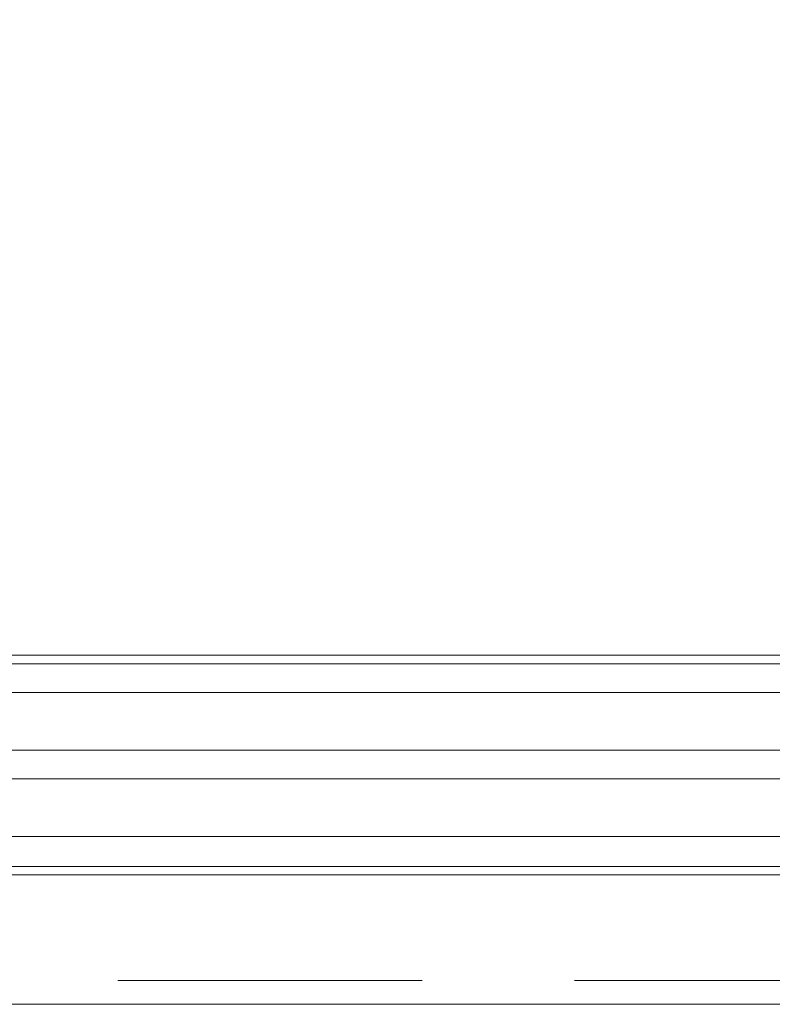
# Model space of a CAD drawing. Header units: millimetres. Extents: x 213386 to 506888, y 183055 to 450952.
# Tile 148 of 256: x 380763 to 380920, y 284292 to 284497. Entities that reach past the tile are written whole.
import ezdxf

# ---------------------------------------------------------------- set-up
doc = ezdxf.new("R2010")
doc.units = ezdxf.units.MM
doc.linetypes.add('ČÁRKOVANÁ', pattern=[19.05, 12.7, -6.35])
doc.layers.add('FASÁDA DETAILNÍ', color=255, linetype='Continuous', lineweight=0)

msp = doc.modelspace()

# ---------------------------------------------------------------- linework, layer by layer
at = {"layer": 'FASÁDA DETAILNÍ'}
for p, q in [((387044.81, 284363.15), (373041.64, 284363.15)), ((393344.81, 284363.15), (373041.64, 284363.15)), ((373041.64, 284357.15), (387044.81, 284357.15)), ((373041.64, 284357.15), (393344.81, 284357.15)), ((387044.81, 284345.15), (373041.64, 284345.15)), ((393344.81, 284345.15), (373041.64, 284345.15)), ((373041.64, 284339.15), (387044.81, 284339.15)), ((373041.64, 284339.15), (393344.81, 284339.15)), ((387044.81, 284327.15), (373041.64, 284327.15)), ((393344.81, 284327.15), (373041.64, 284327.15)), ((373041.64, 284319.15), (399616.64, 284319.15)), ((380272.14, 284319.15), (386081.14, 284319.15))]:
    msp.add_line(p, q, dxfattribs=at)
msp.add_lwpolyline([(399616.64, 284292.15), (373036.64, 284292.15), (373036.64, 307972.15), (399616.64, 307972.15)], close=True, dxfattribs=at)
at = {"layer": 'FASÁDA DETAILNÍ', "linetype": 'ČÁRKOVANÁ', "ltscale": 5}
msp.add_lwpolyline([(399611.64, 284297.15), (373041.64, 284297.15), (373041.64, 307967.15), (399611.64, 307967.15)], close=True, dxfattribs=at)
at = {"layer": 'FASÁDA DETAILNÍ'}
for points in [[(380744.81, 284364.9), (380744.81, 284320.9), (380825.78, 284320.9), (381213.47, 284320.9), (381213.47, 284364.9)], [(380744.81, 284320.9), (380744.81, 284364.9), (380825.78, 284364.9), (381213.47, 284364.9), (381213.47, 284320.9)]]:
    msp.add_lwpolyline(points, dxfattribs=at)

doc.saveas('drawing.dxf')
